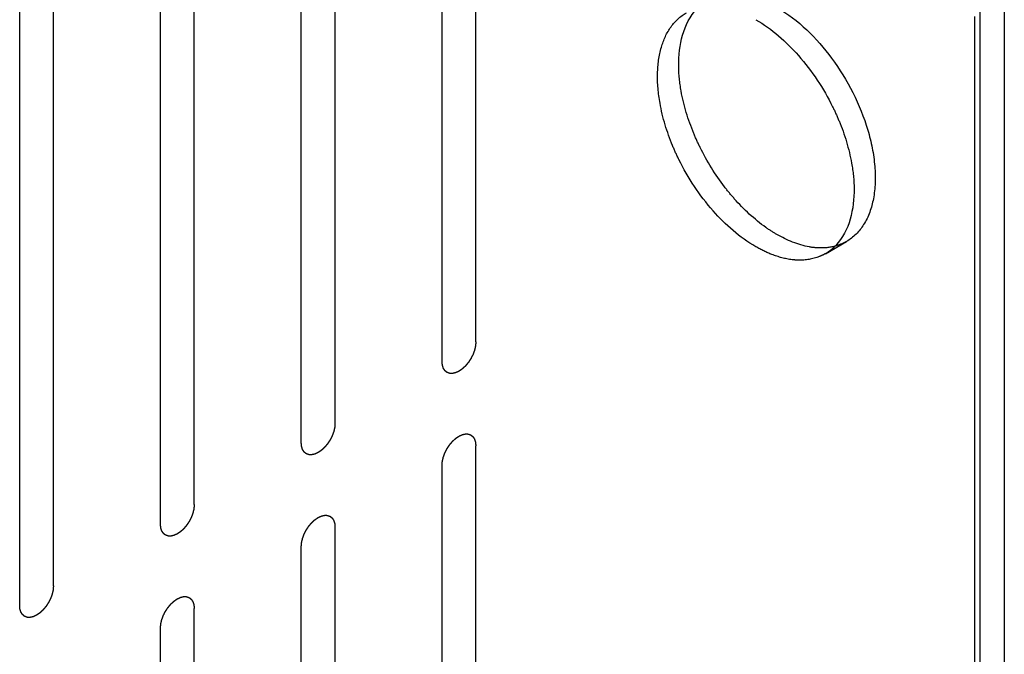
# Model space of a CAD drawing. Header units: inches. Extents: x 5 to 265, y 5 to 171.
# Tile 208 of 212: x 216.602 to 218.15, y 133.391 to 134.388. Entities that reach past the tile are written whole.
import ezdxf

# ---------------------------------------------------------------- set-up
doc = ezdxf.new("R2010")
doc.units = ezdxf.units.IN
doc.header["$LTSCALE"] = 14.96
doc.header["$MEASUREMENT"] = 0
doc.linetypes.add('HIDDEN', pattern=[0.2, 0.1, -0.1])
doc.layers.get('0').update_dxf_attribs({"linetype": 'CONTINUOUS'})
for name, color, linetype in [('03_ALL_AXES', 7, 'CONTINUOUS'), ('08_ALL_COSMETICS', 7, 'CONTINUOUS'), ('DEFAULT_2', 7, 'HIDDEN')]:
    doc.layers.add(name, color=color, linetype=linetype)

msp = doc.modelspace()

# ---------------------------------------------------------------- linework, layer by layer
at = {"color": 7, "linetype": 'Continuous'}
for p, q in [((218.15, 137.3515), (218.15, 71.2483)), ((218.1123, 71.1956), (218.1123, 137.3323))]:
    msp.add_line(p, q, dxfattribs=at)
at = {"layer": '03_ALL_AXES', "color": 7, "linetype": 'HIDDEN'}
msp.add_line((217.8687, 134.0203), (217.9019, 134.0395), dxfattribs=at)
for centre, radius, start, end in [((217.8319, 134.084), 0.0735, 300.0102, 311.0964), ((217.8299, 134.0862), 0.0765, 311.1129, 316.2764)]:
    msp.add_arc(centre, radius, start, end, dxfattribs=at)
for points, knots in [([(217.6088, 134.2568), (217.606, 134.2723), (217.6033, 134.3018), (217.6086, 134.3434), (217.6237, 134.3773), (217.6408, 134.3934), (217.6502, 134.3988)], [0, 0, 0, 0, 0.300631, 0.564956, 0.793941, 1, 1, 1, 1]), ([(217.642, 134.276), (217.6397, 134.2891), (217.6349, 134.3328), (217.6452, 134.3824), (217.6669, 134.405)], [0, 0, 0, 0, 0.297201, 1, 1, 1, 1]), ([(217.7926, 134.4072), (217.8265, 134.3877), (217.8858, 134.3286), (217.9324, 134.2375), (217.9482, 134.1601), (217.9471, 134.1087), (217.9326, 134.0661), (217.9128, 134.0458), (217.9019, 134.0395)], [0, 0, 0, 0, 0.269943, 0.561332, 0.695479, 0.81318, 0.912873, 1, 1, 1, 1]), ([(217.7594, 134.388), (217.7847, 134.3734), (217.8317, 134.3319), (217.8659, 134.28), (217.8802, 134.2511)], [0, 0, 0, 0, 0.474929, 1, 1, 1, 1]), ([(217.6719, 134.1873), (217.6683, 134.1945), (217.6554, 134.223), (217.6461, 134.2532), (217.642, 134.276)], [0, 0, 0, 0, 0.258629, 1, 1, 1, 1]), ([(217.6386, 134.1681), (217.635, 134.1753), (217.6221, 134.2038), (217.6128, 134.234), (217.6088, 134.2568)], [0, 0, 0, 0, 0.258629, 1, 1, 1, 1]), ([(217.8802, 134.2511), (217.8838, 134.2438), (217.8967, 134.2153), (217.906, 134.1851), (217.91, 134.1623)], [0, 0, 0, 0, 0.258629, 1, 1, 1, 1]), ([(217.7256, 134.1067), (217.7203, 134.1127), (217.6998, 134.1377), (217.6826, 134.1654), (217.6719, 134.1873)], [0, 0, 0, 0, 0.24633, 1, 1, 1, 1]), ([(217.7594, 134.0312), (217.7341, 134.0458), (217.6871, 134.0873), (217.6529, 134.1391), (217.6386, 134.1681)], [0, 0, 0, 0, 0.474929, 1, 1, 1, 1]), ([(217.91, 134.1623), (217.9124, 134.1493), (217.9172, 134.1056), (217.9068, 134.056), (217.8852, 134.0334)], [0, 0, 0, 0, 0.297201, 1, 1, 1, 1]), ([(217.7926, 134.0504), (217.7867, 134.0538), (217.7621, 134.0697), (217.7405, 134.0899), (217.7256, 134.1067)], [0, 0, 0, 0, 0.233029, 1, 1, 1, 1]), ([(217.8597, 134.0293), (217.8543, 134.0294), (217.8308, 134.032), (217.8084, 134.0413), (217.7926, 134.0504)], [0, 0, 0, 0, 0.228297, 1, 1, 1, 1]), ([(217.8264, 134.0101), (217.8231, 134.0102), (217.8089, 134.0113), (217.7949, 134.0151), (217.7848, 134.019)], [0, 0, 0, 0, 0.235739, 1, 1, 1, 1]), ([(217.8687, 134.0203), (217.8656, 134.0186), (217.8524, 134.0122), (217.8375, 134.0099), (217.8264, 134.0101)], [0, 0, 0, 0, 0.242839, 1, 1, 1, 1])]:
    msp.add_open_spline(points, degree=3, knots=knots, dxfattribs=at)
for points in [[(217.7848, 134.019), (217.776, 134.0223), (217.7675, 134.0265), (217.7594, 134.0312)], [(217.8852, 134.0325), (217.8769, 134.0301), (217.8682, 134.0291), (217.8597, 134.0293)], [(217.9019, 134.0395), (217.8966, 134.0365), (217.891, 134.0341), (217.8852, 134.0325)]]:
    msp.add_open_spline(points, degree=3, dxfattribs=at)
at = {"layer": '08_ALL_COSMETICS', "color": 7, "linetype": 'HIDDEN'}
for p, q in [((217.3192, 133.8816), (217.3192, 134.8409)), ((217.2662, 133.8509), (217.2662, 134.8103)), ((217.0979, 133.7538), (217.0979, 134.7132)), ((217.0449, 133.7232), (217.0449, 134.6826)), ((216.8766, 133.626), (216.8766, 134.5854)), ((216.8236, 133.5954), (216.8236, 134.5548)), ((216.6553, 133.4982), (216.6553, 134.4576)), ((216.6022, 133.4676), (216.6022, 134.427)), ((217.3192, 132.7589), (217.3192, 133.7183)), ((217.2662, 132.7282), (217.2662, 133.6876)), ((217.0979, 132.6311), (217.0979, 133.5905)), ((217.0449, 132.6005), (217.0449, 133.5599)), ((216.8766, 132.5033), (216.8766, 133.4627)), ((216.8236, 132.4727), (216.8236, 133.4321))]:
    msp.add_line(p, q, dxfattribs=at)
for points in [[(217.3192, 133.8816), (217.3192, 133.881), (217.3191, 133.88), (217.319, 133.8784), (217.3189, 133.8771), (217.3188, 133.8762), (217.3188, 133.8757), (217.3188, 133.8753), (217.3186, 133.8749), (217.3185, 133.8744), (217.3183, 133.8734), (217.318, 133.872), (217.3177, 133.8707), (217.3175, 133.8697), (217.3173, 133.8691), (217.3173, 133.8687), (217.3171, 133.8683), (217.3169, 133.8678), (217.3165, 133.8668), (217.316, 133.8654), (217.3155, 133.864), (217.3152, 133.863), (217.315, 133.8625), (217.3148, 133.8621), (217.3146, 133.8616), (217.3143, 133.8611), (217.3138, 133.8601), (217.3131, 133.8587), (217.3124, 133.8574), (217.312, 133.8564), (217.3117, 133.8558), (217.3115, 133.8554), (217.3112, 133.855), (217.3109, 133.8545), (217.3103, 133.8536), (217.3095, 133.8524), (217.3086, 133.8511), (217.3081, 133.8502), (217.3077, 133.8497), (217.3075, 133.8493), (217.3072, 133.849), (217.3068, 133.8485), (217.3061, 133.8477), (217.3052, 133.8466), (217.3042, 133.8455), (217.3036, 133.8447), (217.3032, 133.8442), (217.3029, 133.8439), (217.3026, 133.8436), (217.3022, 133.8432), (217.3015, 133.8425), (217.3004, 133.8416), (217.2994, 133.8406), (217.2987, 133.8399), (217.2983, 133.8396), (217.298, 133.8392), (217.2976, 133.839), (217.2972, 133.8387), (217.2964, 133.8382), (217.2953, 133.8374), (217.2943, 133.8367), (217.2935, 133.8362), (217.2931, 133.8359), (217.2927, 133.8356), (217.2924, 133.8355), (217.292, 133.8353), (217.2912, 133.8349), (217.2902, 133.8344), (217.2891, 133.8339), (217.2883, 133.8336), (217.2879, 133.8334), (217.2876, 133.8332), (217.2873, 133.8332), (217.2869, 133.8331), (217.2861, 133.8329), (217.2851, 133.8327), (217.2841, 133.8324), (217.2833, 133.8323), (217.2829, 133.8322), (217.2826, 133.8321), (217.2823, 133.8321), (217.282, 133.8321), (217.2813, 133.8322), (217.2803, 133.8322), (217.2794, 133.8322), (217.2787, 133.8322), (217.2783, 133.8323), (217.278, 133.8323), (217.2778, 133.8324), (217.2775, 133.8325), (217.2769, 133.8327), (217.276, 133.833), (217.2752, 133.8333), (217.2746, 133.8336), (217.2742, 133.8337), (217.274, 133.8338), (217.2738, 133.8339), (217.2735, 133.8342), (217.273, 133.8346), (217.2723, 133.8351), (217.2717, 133.8357), (217.2712, 133.8361), (217.2709, 133.8363), (217.2707, 133.8365), (217.2705, 133.8367), (217.2703, 133.8371), (217.27, 133.8376), (217.2695, 133.8384), (217.269, 133.8392), (217.2686, 133.8398), (217.2684, 133.8401), (217.2682, 133.8403), (217.2682, 133.8407), (217.268, 133.8411), (217.2678, 133.8418), (217.2675, 133.8428), (217.2672, 133.8438), (217.267, 133.8445), (217.2668, 133.8449), (217.2667, 133.8452), (217.2667, 133.8456), (217.2667, 133.846), (217.2666, 133.8469), (217.2665, 133.8481), (217.2663, 133.8495), (217.2663, 133.8505), (217.2662, 133.8509)], [(217.0979, 133.7538), (217.0979, 133.7533), (217.0978, 133.7522), (217.0977, 133.7507), (217.0976, 133.7494), (217.0975, 133.7485), (217.0974, 133.7479), (217.0974, 133.7475), (217.0973, 133.7471), (217.0972, 133.7466), (217.097, 133.7456), (217.0967, 133.7442), (217.0964, 133.7429), (217.0961, 133.7419), (217.096, 133.7414), (217.0959, 133.741), (217.0958, 133.7405), (217.0956, 133.74), (217.0952, 133.739), (217.0947, 133.7376), (217.0942, 133.7362), (217.0938, 133.7352), (217.0936, 133.7347), (217.0935, 133.7343), (217.0933, 133.7339), (217.093, 133.7333), (217.0925, 133.7323), (217.0918, 133.731), (217.0911, 133.7296), (217.0906, 133.7286), (217.0904, 133.7281), (217.0902, 133.7276), (217.0899, 133.7273), (217.0896, 133.7268), (217.089, 133.7259), (217.0882, 133.7246), (217.0873, 133.7233), (217.0867, 133.7224), (217.0864, 133.7219), (217.0862, 133.7215), (217.0859, 133.7212), (217.0855, 133.7207), (217.0848, 133.72), (217.0839, 133.7188), (217.0829, 133.7177), (217.0823, 133.7169), (217.0819, 133.7164), (217.0816, 133.7161), (217.0813, 133.7158), (217.0809, 133.7154), (217.0801, 133.7147), (217.0791, 133.7138), (217.0781, 133.7128), (217.0774, 133.7121), (217.077, 133.7118), (217.0766, 133.7115), (217.0763, 133.7113), (217.0759, 133.7109), (217.0751, 133.7104), (217.074, 133.7097), (217.0729, 133.7089), (217.0722, 133.7084), (217.0717, 133.7081), (217.0714, 133.7078), (217.0711, 133.7077), (217.0707, 133.7075), (217.0699, 133.7072), (217.0688, 133.7067), (217.0678, 133.7062), (217.067, 133.7058), (217.0666, 133.7056), (217.0662, 133.7054), (217.0659, 133.7054), (217.0655, 133.7053), (217.0648, 133.7051), (217.0638, 133.7049), (217.0627, 133.7047), (217.062, 133.7045), (217.0616, 133.7044), (217.0613, 133.7043), (217.061, 133.7043), (217.0606, 133.7043), (217.06, 133.7044), (217.059, 133.7044), (217.0581, 133.7044), (217.0574, 133.7045), (217.057, 133.7045), (217.0567, 133.7045), (217.0565, 133.7046), (217.0561, 133.7047), (217.0555, 133.7049), (217.0547, 133.7052), (217.0538, 133.7056), (217.0532, 133.7058), (217.0529, 133.7059), (217.0526, 133.706), (217.0525, 133.7062), (217.0522, 133.7064), (217.0517, 133.7068), (217.051, 133.7074), (217.0503, 133.7079), (217.0498, 133.7083), (217.0496, 133.7085), (217.0494, 133.7087), (217.0492, 133.709), (217.049, 133.7093), (217.0487, 133.7098), (217.0481, 133.7106), (217.0476, 133.7114), (217.0473, 133.712), (217.0471, 133.7123), (217.0469, 133.7126), (217.0468, 133.7129), (217.0467, 133.7133), (217.0465, 133.714), (217.0462, 133.715), (217.0459, 133.716), (217.0456, 133.7167), (217.0455, 133.7171), (217.0454, 133.7174), (217.0454, 133.7178), (217.0453, 133.7182), (217.0453, 133.7191), (217.0451, 133.7203), (217.045, 133.7217), (217.0449, 133.7227), (217.0449, 133.7232)], [(217.2662, 133.6876), (217.2663, 133.6882), (217.2663, 133.6892), (217.2665, 133.6908), (217.2666, 133.6921), (217.2666, 133.693), (217.2667, 133.6935), (217.2667, 133.6939), (217.2668, 133.6943), (217.2669, 133.6948), (217.2672, 133.6958), (217.2675, 133.6972), (217.2678, 133.6985), (217.268, 133.6995), (217.2681, 133.7001), (217.2682, 133.7005), (217.2684, 133.7009), (217.2686, 133.7014), (217.2689, 133.7024), (217.2694, 133.7038), (217.2699, 133.7052), (217.2703, 133.7062), (217.2705, 133.7067), (217.2706, 133.7071), (217.2709, 133.7076), (217.2711, 133.7081), (217.2716, 133.7091), (217.2723, 133.7105), (217.273, 133.7118), (217.2735, 133.7128), (217.2738, 133.7134), (217.274, 133.7138), (217.2742, 133.7142), (217.2746, 133.7147), (217.2751, 133.7156), (217.276, 133.7168), (217.2768, 133.7181), (217.2774, 133.719), (217.2777, 133.7195), (217.278, 133.7199), (217.2783, 133.7202), (217.2786, 133.7207), (217.2793, 133.7215), (217.2803, 133.7226), (217.2812, 133.7237), (217.2819, 133.7245), (217.2823, 133.725), (217.2825, 133.7253), (217.2828, 133.7256), (217.2833, 133.726), (217.284, 133.7267), (217.285, 133.7276), (217.286, 133.7286), (217.2868, 133.7293), (217.2872, 133.7296), (217.2875, 133.73), (217.2878, 133.7302), (217.2882, 133.7305), (217.289, 133.731), (217.2901, 133.7318), (217.2912, 133.7325), (217.292, 133.733), (217.2924, 133.7333), (217.2927, 133.7336), (217.293, 133.7337), (217.2935, 133.7339), (217.2942, 133.7343), (217.2953, 133.7348), (217.2964, 133.7353), (217.2971, 133.7356), (217.2976, 133.7358), (217.2979, 133.736), (217.2982, 133.736), (217.2986, 133.7361), (217.2993, 133.7363), (217.3004, 133.7365), (217.3014, 133.7368), (217.3021, 133.7369), (217.3025, 133.737), (217.3028, 133.7371), (217.3031, 133.7371), (217.3035, 133.7371), (217.3042, 133.737), (217.3051, 133.737), (217.3061, 133.737), (217.3067, 133.737), (217.3071, 133.7369), (217.3074, 133.7369), (217.3077, 133.7368), (217.308, 133.7367), (217.3086, 133.7365), (217.3094, 133.7362), (217.3103, 133.7359), (217.3109, 133.7356), (217.3112, 133.7355), (217.3115, 133.7354), (217.3117, 133.7352), (217.312, 133.735), (217.3124, 133.7346), (217.3131, 133.7341), (217.3138, 133.7335), (217.3143, 133.7331), (217.3146, 133.7329), (217.3148, 133.7327), (217.3149, 133.7325), (217.3151, 133.7321), (217.3155, 133.7316), (217.316, 133.7308), (217.3165, 133.73), (217.3169, 133.7294), (217.317, 133.7291), (217.3172, 133.7289), (217.3173, 133.7285), (217.3174, 133.7281), (217.3176, 133.7274), (217.318, 133.7264), (217.3183, 133.7254), (217.3185, 133.7247), (217.3186, 133.7243), (217.3187, 133.724), (217.3187, 133.7236), (217.3188, 133.7232), (217.3189, 133.7223), (217.319, 133.7211), (217.3191, 133.7197), (217.3192, 133.7187), (217.3192, 133.7183)], [(216.8766, 133.626), (216.8766, 133.6255), (216.8765, 133.6244), (216.8763, 133.6229), (216.8762, 133.6216), (216.8762, 133.6207), (216.8761, 133.6201), (216.8761, 133.6198), (216.876, 133.6193), (216.8759, 133.6188), (216.8757, 133.6178), (216.8753, 133.6165), (216.875, 133.6151), (216.8748, 133.6141), (216.8747, 133.6136), (216.8746, 133.6132), (216.8744, 133.6128), (216.8742, 133.6122), (216.8739, 133.6112), (216.8734, 133.6098), (216.8729, 133.6084), (216.8725, 133.6075), (216.8723, 133.6069), (216.8722, 133.6065), (216.872, 133.6061), (216.8717, 133.6055), (216.8712, 133.6046), (216.8705, 133.6032), (216.8698, 133.6018), (216.8693, 133.6008), (216.869, 133.6003), (216.8688, 133.5999), (216.8686, 133.5995), (216.8682, 133.599), (216.8677, 133.5981), (216.8668, 133.5968), (216.866, 133.5955), (216.8654, 133.5946), (216.8651, 133.5941), (216.8648, 133.5937), (216.8645, 133.5934), (216.8642, 133.593), (216.8635, 133.5922), (216.8626, 133.591), (216.8616, 133.5899), (216.8609, 133.5891), (216.8606, 133.5886), (216.8603, 133.5883), (216.86, 133.588), (216.8595, 133.5876), (216.8588, 133.587), (216.8578, 133.586), (216.8568, 133.585), (216.856, 133.5844), (216.8556, 133.584), (216.8553, 133.5837), (216.855, 133.5835), (216.8546, 133.5832), (216.8538, 133.5826), (216.8527, 133.5819), (216.8516, 133.5811), (216.8508, 133.5806), (216.8504, 133.5803), (216.8501, 133.58), (216.8498, 133.5799), (216.8493, 133.5797), (216.8486, 133.5794), (216.8475, 133.5789), (216.8464, 133.5784), (216.8457, 133.578), (216.8453, 133.5778), (216.8449, 133.5777), (216.8446, 133.5776), (216.8442, 133.5775), (216.8435, 133.5774), (216.8425, 133.5771), (216.8414, 133.5769), (216.8407, 133.5767), (216.8403, 133.5766), (216.84, 133.5765), (216.8397, 133.5766), (216.8393, 133.5766), (216.8386, 133.5766), (216.8377, 133.5766), (216.8367, 133.5767), (216.8361, 133.5767), (216.8357, 133.5767), (216.8354, 133.5767), (216.8352, 133.5768), (216.8348, 133.5769), (216.8342, 133.5772), (216.8334, 133.5775), (216.8325, 133.5778), (216.8319, 133.578), (216.8316, 133.5781), (216.8313, 133.5782), (216.8311, 133.5784), (216.8308, 133.5786), (216.8304, 133.579), (216.8297, 133.5796), (216.829, 133.5801), (216.8285, 133.5805), (216.8283, 133.5808), (216.828, 133.5809), (216.8279, 133.5812), (216.8277, 133.5815), (216.8273, 133.5821), (216.8268, 133.5829), (216.8263, 133.5837), (216.826, 133.5842), (216.8258, 133.5846), (216.8256, 133.5848), (216.8255, 133.5851), (216.8254, 133.5855), (216.8252, 133.5862), (216.8248, 133.5872), (216.8245, 133.5882), (216.8243, 133.5889), (216.8242, 133.5893), (216.8241, 133.5896), (216.8241, 133.59), (216.824, 133.5905), (216.8239, 133.5913), (216.8238, 133.5925), (216.8237, 133.5939), (216.8236, 133.5949), (216.8236, 133.5954)], [(217.0449, 133.5599), (217.0449, 133.5604), (217.045, 133.5614), (217.0451, 133.563), (217.0452, 133.5643), (217.0453, 133.5652), (217.0454, 133.5657), (217.0454, 133.5661), (217.0455, 133.5665), (217.0456, 133.5671), (217.0458, 133.568), (217.0461, 133.5694), (217.0465, 133.5708), (217.0467, 133.5717), (217.0468, 133.5723), (217.0469, 133.5727), (217.047, 133.5731), (217.0472, 133.5737), (217.0476, 133.5746), (217.0481, 133.576), (217.0486, 133.5774), (217.049, 133.5784), (217.0492, 133.5789), (217.0493, 133.5794), (217.0495, 133.5798), (217.0498, 133.5803), (217.0503, 133.5813), (217.051, 133.5827), (217.0517, 133.5841), (217.0522, 133.585), (217.0524, 133.5856), (217.0526, 133.586), (217.0529, 133.5864), (217.0532, 133.5869), (217.0538, 133.5878), (217.0547, 133.589), (217.0555, 133.5903), (217.0561, 133.5912), (217.0564, 133.5917), (217.0566, 133.5921), (217.0569, 133.5924), (217.0573, 133.5929), (217.058, 133.5937), (217.0589, 133.5948), (217.0599, 133.596), (217.0605, 133.5968), (217.0609, 133.5972), (217.0612, 133.5976), (217.0615, 133.5978), (217.0619, 133.5982), (217.0627, 133.5989), (217.0637, 133.5999), (217.0647, 133.6008), (217.0654, 133.6015), (217.0659, 133.6019), (217.0662, 133.6022), (217.0665, 133.6024), (217.0669, 133.6027), (217.0677, 133.6032), (217.0688, 133.604), (217.0699, 133.6047), (217.0706, 133.6053), (217.0711, 133.6056), (217.0714, 133.6058), (217.0717, 133.6059), (217.0722, 133.6061), (217.0729, 133.6065), (217.074, 133.607), (217.0751, 133.6075), (217.0758, 133.6078), (217.0762, 133.608), (217.0766, 133.6082), (217.0769, 133.6082), (217.0773, 133.6083), (217.078, 133.6085), (217.079, 133.6087), (217.0801, 133.609), (217.0808, 133.6091), (217.0812, 133.6092), (217.0815, 133.6093), (217.0818, 133.6093), (217.0822, 133.6093), (217.0828, 133.6093), (217.0838, 133.6092), (217.0847, 133.6092), (217.0854, 133.6092), (217.0858, 133.6091), (217.0861, 133.6092), (217.0863, 133.609), (217.0867, 133.6089), (217.0873, 133.6087), (217.0881, 133.6084), (217.089, 133.6081), (217.0896, 133.6079), (217.0899, 133.6077), (217.0902, 133.6077), (217.0904, 133.6075), (217.0906, 133.6073), (217.0911, 133.6068), (217.0918, 133.6063), (217.0925, 133.6057), (217.093, 133.6053), (217.0932, 133.6051), (217.0935, 133.6049), (217.0936, 133.6047), (217.0938, 133.6044), (217.0941, 133.6038), (217.0947, 133.603), (217.0952, 133.6022), (217.0955, 133.6016), (217.0957, 133.6013), (217.0959, 133.6011), (217.096, 133.6008), (217.0961, 133.6004), (217.0963, 133.5997), (217.0966, 133.5986), (217.097, 133.5976), (217.0972, 133.5969), (217.0973, 133.5965), (217.0974, 133.5962), (217.0974, 133.5959), (217.0975, 133.5954), (217.0975, 133.5945), (217.0977, 133.5934), (217.0978, 133.5919), (217.0979, 133.591), (217.0979, 133.5905)], [(216.6553, 133.4982), (216.6552, 133.4977), (216.6551, 133.4967), (216.655, 133.4951), (216.6549, 133.4938), (216.6548, 133.4929), (216.6548, 133.4924), (216.6548, 133.492), (216.6547, 133.4916), (216.6546, 133.491), (216.6543, 133.4901), (216.654, 133.4887), (216.6537, 133.4873), (216.6535, 133.4864), (216.6534, 133.4858), (216.6533, 133.4854), (216.6531, 133.485), (216.6529, 133.4844), (216.6526, 133.4834), (216.6521, 133.4821), (216.6515, 133.4807), (216.6512, 133.4797), (216.651, 133.4791), (216.6509, 133.4787), (216.6506, 133.4783), (216.6504, 133.4777), (216.6499, 133.4768), (216.6492, 133.4754), (216.6485, 133.474), (216.648, 133.473), (216.6477, 133.4725), (216.6475, 133.4721), (216.6473, 133.4717), (216.6469, 133.4712), (216.6463, 133.4703), (216.6455, 133.469), (216.6447, 133.4678), (216.6441, 133.4669), (216.6438, 133.4664), (216.6435, 133.466), (216.6432, 133.4656), (216.6428, 133.4652), (216.6422, 133.4644), (216.6412, 133.4633), (216.6403, 133.4621), (216.6396, 133.4613), (216.6392, 133.4609), (216.639, 133.4605), (216.6386, 133.4602), (216.6382, 133.4599), (216.6375, 133.4592), (216.6365, 133.4582), (216.6354, 133.4573), (216.6347, 133.4566), (216.6343, 133.4562), (216.634, 133.4559), (216.6337, 133.4557), (216.6332, 133.4554), (216.6325, 133.4549), (216.6314, 133.4541), (216.6303, 133.4534), (216.6295, 133.4528), (216.6291, 133.4525), (216.6288, 133.4523), (216.6284, 133.4521), (216.628, 133.4519), (216.6273, 133.4516), (216.6262, 133.4511), (216.6251, 133.4506), (216.6244, 133.4502), (216.6239, 133.4501), (216.6236, 133.4499), (216.6233, 133.4498), (216.6229, 133.4497), (216.6222, 133.4496), (216.6211, 133.4493), (216.6201, 133.4491), (216.6194, 133.4489), (216.619, 133.4488), (216.6186, 133.4487), (216.6184, 133.4488), (216.618, 133.4488), (216.6173, 133.4488), (216.6164, 133.4488), (216.6154, 133.4489), (216.6147, 133.4489), (216.6144, 133.4489), (216.6141, 133.4489), (216.6138, 133.449), (216.6135, 133.4491), (216.6129, 133.4494), (216.612, 133.4497), (216.6112, 133.45), (216.6106, 133.4502), (216.6103, 133.4503), (216.61, 133.4504), (216.6098, 133.4506), (216.6095, 133.4508), (216.609, 133.4512), (216.6084, 133.4518), (216.6077, 133.4524), (216.6072, 133.4528), (216.6069, 133.453), (216.6067, 133.4531), (216.6066, 133.4534), (216.6064, 133.4537), (216.606, 133.4543), (216.6055, 133.4551), (216.605, 133.4559), (216.6046, 133.4564), (216.6044, 133.4568), (216.6043, 133.457), (216.6042, 133.4573), (216.6041, 133.4577), (216.6038, 133.4584), (216.6035, 133.4594), (216.6032, 133.4604), (216.603, 133.4611), (216.6029, 133.4616), (216.6027, 133.4618), (216.6027, 133.4622), (216.6027, 133.4627), (216.6026, 133.4635), (216.6025, 133.4647), (216.6024, 133.4662), (216.6023, 133.4671), (216.6022, 133.4676)], [(216.8236, 133.4321), (216.8236, 133.4326), (216.8237, 133.4336), (216.8238, 133.4352), (216.8239, 133.4365), (216.824, 133.4374), (216.824, 133.4379), (216.8241, 133.4383), (216.8242, 133.4387), (216.8243, 133.4393), (216.8245, 133.4402), (216.8248, 133.4416), (216.8251, 133.443), (216.8253, 133.4439), (216.8255, 133.4445), (216.8255, 133.4449), (216.8257, 133.4453), (216.8259, 133.4459), (216.8263, 133.4469), (216.8268, 133.4482), (216.8273, 133.4496), (216.8276, 133.4506), (216.8278, 133.4512), (216.828, 133.4516), (216.8282, 133.452), (216.8285, 133.4525), (216.829, 133.4535), (216.8297, 133.4549), (216.8304, 133.4563), (216.8308, 133.4572), (216.8311, 133.4578), (216.8313, 133.4582), (216.8316, 133.4586), (216.8319, 133.4591), (216.8325, 133.46), (216.8333, 133.4613), (216.8342, 133.4625), (216.8347, 133.4634), (216.8351, 133.4639), (216.8353, 133.4643), (216.8356, 133.4647), (216.836, 133.4651), (216.8367, 133.4659), (216.8376, 133.467), (216.8386, 133.4682), (216.8392, 133.469), (216.8396, 133.4694), (216.8399, 133.4698), (216.8402, 133.4701), (216.8406, 133.4704), (216.8413, 133.4711), (216.8424, 133.4721), (216.8434, 133.473), (216.8441, 133.4737), (216.8445, 133.4741), (216.8448, 133.4744), (216.8452, 133.4746), (216.8456, 133.4749), (216.8464, 133.4754), (216.8475, 133.4762), (216.8486, 133.4769), (216.8493, 133.4775), (216.8498, 133.4778), (216.8501, 133.478), (216.8504, 133.4782), (216.8508, 133.4784), (216.8516, 133.4787), (216.8527, 133.4792), (216.8537, 133.4797), (216.8545, 133.4801), (216.8549, 133.4802), (216.8552, 133.4804), (216.8555, 133.4805), (216.856, 133.4806), (216.8567, 133.4807), (216.8577, 133.481), (216.8587, 133.4812), (216.8595, 133.4814), (216.8599, 133.4815), (216.8602, 133.4816), (216.8605, 133.4815), (216.8609, 133.4815), (216.8615, 133.4815), (216.8625, 133.4814), (216.8634, 133.4814), (216.8641, 133.4814), (216.8645, 133.4814), (216.8648, 133.4814), (216.865, 133.4813), (216.8653, 133.4811), (216.8659, 133.4809), (216.8668, 133.4806), (216.8676, 133.4803), (216.8682, 133.4801), (216.8686, 133.48), (216.8688, 133.4799), (216.869, 133.4797), (216.8693, 133.4795), (216.8698, 133.4791), (216.8705, 133.4785), (216.8712, 133.4779), (216.8716, 133.4775), (216.8719, 133.4773), (216.8721, 133.4772), (216.8723, 133.4769), (216.8725, 133.4766), (216.8728, 133.476), (216.8733, 133.4752), (216.8738, 133.4744), (216.8742, 133.4739), (216.8744, 133.4735), (216.8746, 133.4733), (216.8746, 133.473), (216.8748, 133.4726), (216.875, 133.4719), (216.8753, 133.4709), (216.8756, 133.4699), (216.8759, 133.4692), (216.876, 133.4687), (216.8761, 133.4685), (216.8761, 133.4681), (216.8762, 133.4676), (216.8762, 133.4668), (216.8763, 133.4656), (216.8765, 133.4641), (216.8766, 133.4632), (216.8766, 133.4627)]]:
    msp.add_open_spline(points, degree=3, knots=[0, 0, 0, 0, 0.015625, 0.03125, 0.046875, 0.054688, 0.058594, 0.0625, 0.066406, 0.070312, 0.078125, 0.09375, 0.109375, 0.117188, 0.121094, 0.125, 0.128906, 0.132812, 0.140625, 0.15625, 0.171875, 0.179688, 0.183594, 0.1875, 0.191406, 0.195312, 0.203125, 0.21875, 0.234375, 0.242188, 0.246094, 0.25, 0.253906, 0.257812, 0.265625, 0.28125, 0.296875, 0.304688, 0.308594, 0.3125, 0.316406, 0.320312, 0.328125, 0.34375, 0.359375, 0.367188, 0.371094, 0.375, 0.378906, 0.382812, 0.390625, 0.40625, 0.421875, 0.429688, 0.433594, 0.4375, 0.441406, 0.445312, 0.453125, 0.46875, 0.484375, 0.492188, 0.496094, 0.5, 0.503906, 0.507812, 0.515625, 0.53125, 0.546875, 0.554688, 0.558594, 0.5625, 0.566406, 0.570312, 0.578125, 0.59375, 0.609375, 0.617188, 0.621094, 0.625, 0.628906, 0.632812, 0.640625, 0.65625, 0.671875, 0.679688, 0.683594, 0.6875, 0.691406, 0.695312, 0.703125, 0.71875, 0.734375, 0.742188, 0.746094, 0.75, 0.753906, 0.757812, 0.765625, 0.78125, 0.796875, 0.804688, 0.808594, 0.8125, 0.816406, 0.820312, 0.828125, 0.84375, 0.859375, 0.867188, 0.871094, 0.875, 0.878906, 0.882812, 0.890625, 0.90625, 0.921875, 0.929688, 0.933594, 0.9375, 0.941406, 0.945312, 0.953125, 0.96875, 0.984375, 1, 1, 1, 1], dxfattribs=at)
at = {"layer": 'DEFAULT_2', "color": 7, "linetype": 'HIDDEN'}
msp.add_line((218.103, 137.385), (218.103, 71.2483), dxfattribs=at)

doc.saveas('drawing.dxf')
